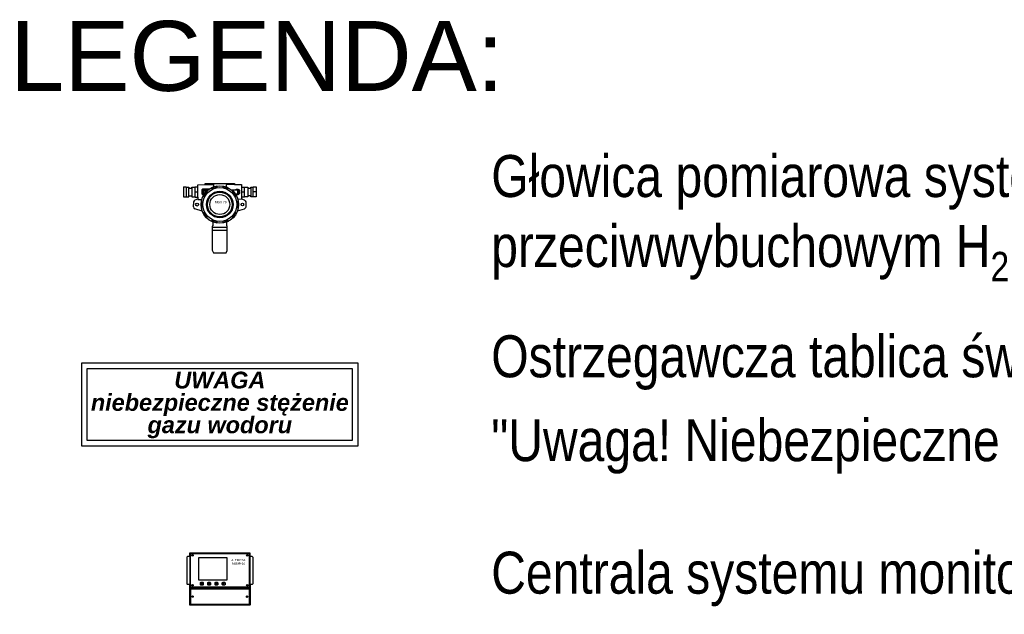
# Model space of a CAD drawing. Header units: millimetres. Extents: x -70269 to 35056, y -51814 to 48966.
# Tile 116 of 220: x -70269 to -66748, y 32375 to 34501. Entities that reach past the tile are written whole.
import ezdxf

# ---------------------------------------------------------------- set-up
doc = ezdxf.new("R2010")
doc.units = ezdxf.units.MM
for name, color, linetype in [('ALTER_detekcja_gazu', 6, 'Continuous'), ('ALTER_H_Tablice', 200, 'Continuous'), ('IS_TXT_legendy i uwagi', 7, 'Continuous')]:
    doc.layers.add(name, color=color, linetype=linetype)
doc.styles.add('Arial', font='arial.ttf', dxfattribs={"height": 14.752994})
doc.styles.get("Standard").update_dxf_attribs({"font": 'arial.ttf'})

# ---------------------------------------------------------------- blocks, each defined once
blk = doc.blocks.new('A$C24A855FB')
at = {"color": 5}
for p, q in [((235.4, 260.7), (199.6, 260.7)), ((199.6, 260.7), (199.6, 250.7)), ((199.6, 250.7), (200.5, 250.7)), ((200.5, 250.7), (200.5, 241.2)), ((234.8, 250.6), (200.5, 250.6)), ((235.4, 250.6), (234.8, 250.6)), ((234.8, 250.6), (234.8, 241.3)), ((235.4, 260.7), (235.4, 250.6)), ((148.8, 193), (157.1, 219.4)), ((164.6, 224), (182.7, 223.8)), ((189, 218.9), (192.9, 208.5)), ((200.3, 219), (199.3, 219)), ((199.3, 219), (199.3, 208.5)), ((203.8, 230.6), (200.3, 230.6)), ((200.3, 230.6), (200.3, 219)), ((235.1, 219.2), (200.3, 219.2)), ((200.5, 241.2), (203.8, 241.2)), ((203.8, 241.2), (203.8, 230.6)), ((203.8, 241.2), (231.7, 241.2)), ((231.7, 230.7), (203.8, 230.7)), ((217.7, 219.2), (217.7, 208.5)), ((234.8, 241.3), (231.7, 241.3)), ((231.7, 241.3), (231.7, 230.7)), ((231.7, 230.7), (235.1, 230.7)), ((235.1, 230.7), (235.1, 219.2)), ((235.1, 219.2), (235.8, 219.2)), ((235.8, 219.2), (235.8, 208.5)), ((131.8, 174.9), (124.9, 177.4)), ((143.6, 183.4), (143.3, 190.7)), ((164.7, 190.3), (161.6, 196.5)), ((183.9, 196.4), (180.1, 190.3)), ((191.2, 208.5), (191.1, 194.8)), ((199.3, 208.5), (191.2, 208.5)), ((199.3, 208.5), (235.8, 208.5)), ((202.5, 190.4), (201.1, 183.7)), ((210.7, 194.2), (206.8, 191.1)), ((206.8, 191.1), (206.8, 188)), ((210.7, 194.2), (210.6, 185.6)), ((224.7, 194.2), (210.7, 194.2)), ((215.9, 188.3), (214, 185.3)), ((214, 185.3), (216.1, 181.9)), ((220.1, 177.7), (214.4, 174.1)), ((219.6, 188.3), (215.9, 188.3)), ((216.1, 181.9), (219.5, 181.9)), ((219.5, 181.9), (221.3, 185)), ((221.3, 185), (219.6, 188.3)), ((228.1, 191.2), (224.7, 194.2)), ((224.7, 194.2), (224.7, 172.6)), ((228.1, 168), (228.1, 191.2)), ((235.8, 208.5), (243.6, 208.5)), ((243.6, 208.5), (244.6, 182.6)), ((244.6, 182.6), (243.8, 153.1)), ((244.6, 182.6), (248, 182.5)), ((248, 182.5), (247.9, 78.1)), ((9.2, 157.5), (0, 153.2)), ((0, 153.2), (0, 107.2)), ((95.2, 157.5), (9.2, 157.5)), ((81.2, 157.5), (81.2, 103.5)), ((91.7, 157.5), (91.7, 103.5)), ((96.2, 155.8), (95.2, 157.5)), ((110.6, 155.8), (96.2, 155.8)), ((113.3, 141.8), (106.3, 140.1)), ((113.3, 161.6), (118.1, 156.5)), ((231.9, 161.7), (227, 156.7)), ((239, 139.9), (231.9, 142)), ((243.8, 153.1), (235.7, 153)), ((0, 107.2), (8.8, 103.5)), ((113.1, 119.5), (106.4, 120.1)), ((238.9, 120.5), (231.9, 118.4)), ((243.6, 108.1), (235.8, 108.1)), ((244.4, 77.7), (243.6, 108.1)), ((8.8, 103.5), (95, 103.5)), ((95, 103.5), (96.3, 104.8)), ((96.3, 104.8), (110.6, 104.8)), ((117.9, 104.6), (113.6, 98.5)), ((131.2, 86.3), (125, 83.2)), ((143.7, 77.3), (143, 70.2)), ((183.6, 64.2), (180.9, 70.5)), ((202.8, 70.5), (201.1, 77)), ((207.7, 64.5), (207.7, 72.2)), ((207.7, 72.2), (210.2, 72.2)), ((209.8, 66.6), (209.8, 72.2)), ((210.2, 72.2), (210.2, 74.9)), ((221.2, 84.2), (214.6, 86.9)), ((225.2, 88.8), (225.2, 72.1)), ((225.2, 72.1), (227.5, 72.1)), ((225.2, 72.1), (225.2, 66.6)), ((232.2, 99.6), (227.2, 104.4)), ((227.5, 72.1), (227.5, 64.5)), ((247.9, 78.1), (244.4, 77.7)), ((244.4, 77.7), (244.4, 52.6)), ((155.6, 43.4), (148.9, 67.7)), ((160.3, 38.7), (155.6, 43.4)), ((164, 37.3), (160.3, 38.7)), ((164.9, 70.4), (161.8, 64.2)), ((182, 37.3), (164, 37.3)), ((185.9, 39.1), (182, 37.3)), ((189.6, 42.7), (185.9, 39.1)), ((193.1, 52.6), (189.6, 42.7)), ((191.3, 52.6), (191.2, 66)), ((244.4, 52.6), (191.3, 52.6)), ((199.4, 41.8), (199.4, 52.6)), ((200.2, 41.8), (199.4, 41.8)), ((200.2, 30.3), (200.2, 41.8)), ((200.2, 41.8), (234.8, 41.8)), ((227.5, 64.5), (207.7, 64.5)), ((225.2, 66.6), (209.8, 66.6)), ((223.7, 63), (211.6, 63)), ((211.6, 63), (211.6, 58.5)), ((211.6, 58.5), (216.6, 58.5)), ((216.6, 58.5), (216.6, 60.8)), ((216.6, 60.8), (218.9, 60.8)), ((217.5, 52.6), (217.5, 41.8)), ((218.9, 60.8), (218.9, 58.6)), ((218.9, 58.6), (223.7, 58.6)), ((223.7, 58.6), (223.7, 63)), ((235.3, 41.9), (234.8, 41.9)), ((234.8, 41.9), (234.8, 30.1)), ((235.3, 52.6), (235.3, 41.9)), ((199.8, 0), (199.8, 10.7)), ((199.8, 10.7), (200.5, 10.7)), ((235.7, 0), (199.8, 0)), ((203.3, 30.3), (200.2, 30.3)), ((200.5, 10.7), (200.5, 19.6)), ((200.5, 19.6), (203.3, 19.6)), ((200.5, 10.7), (234.8, 10.7)), ((203.3, 19.6), (203.3, 30.3)), ((231.7, 30.1), (203.3, 30.1)), ((231.7, 19.6), (203.3, 19.6)), ((217.7, 0), (217.7, 10.7)), ((234.8, 30.1), (231.7, 30.1)), ((231.7, 30.1), (231.7, 19.6)), ((231.7, 19.6), (234.8, 19.6)), ((234.8, 19.6), (234.8, 10.5)), ((234.8, 10.5), (235.7, 10.5)), ((235.7, 10.5), (235.7, 0))]:
    blk.add_line(p, q, dxfattribs=at)
for centre, radius in [((172.6, 211.6), 5.22), ((172.6, 130.4), 67), ((172.6, 130.4), 60.4), ((172.6, 130.4), 47.4), ((172.6, 130.4), 44.1), ((172.6, 130.4), 35.7), ((172.5, 49.6), 4.74)]:
    blk.add_circle(centre, radius, dxfattribs=at)
for centre, radius, start, end in [((164.6, 215.6), 8.46, 90.2005, 152.9772), ((180.1, 213.9), 10.3, 29.6052, 75.1204), ((172.6, 130.4), 63.6, 117.2649, 133.9624), ((172.6, 130.4), 63.6, 81.5847, 98.4864), ((172.6, 130.4), 63.6, 45.5785, 62.7033), ((217.6, 185.1), 5.99, 279.4141, 181.6982), ((172.6, 130.4), 63.6, 153.2977, 170.35), ((172.6, 130.4), 63.6, 9.6017, 26.8372), ((172.6, 130.4), 63.6, 189.5673, 206.7909), ((172.6, 130.4), 63.6, 333.6103, 350.0875), ((172.6, 130.4), 63.6, 225.7214, 242.5942), ((172.6, 130.4), 63.6, 297.4264, 315.2826), ((172.6, 130.4), 63.6, 261.7122, 278.6344)]:
    blk.add_arc(centre, radius, start, end, dxfattribs=at)
at = {"color": 5, "insert": (185.3, 156.7), "char_height": 8, "width": 56.088, "attachment_point": 1, "rotation": 270}
blk.add_mtext('\\pxqc; MGX-70', dxfattribs=at)
blk = doc.blocks.new('MSMR-16')
for p, q in [((227405, 574159), (227708, 575068)), ((227405, 573248), (227405, 574159)), ((227405, 551976), (227405, 573248)), ((227708, 575068), (228348, 575587)), ((228348, 575587), (228868, 576041)), ((228868, 576041), (229454, 576441)), ((229454, 576441), (229896, 576779)), ((229896, 576779), (660588, 576779)), ((660588, 576779), (662825, 576014)), ((662825, 576014), (663658, 575181)), ((663658, 575181), (664220, 574098)), ((664220, 574098), (664325, 573878)), ((664325, 573878), (664325, 551953)), ((207189, 543212), (207343, 545266)), ((207189, 352710), (207189, 543212)), ((207343, 545266), (208310, 547032)), ((208310, 547032), (209630, 549343)), ((209630, 549343), (211163, 550576)), ((211163, 550576), (212913, 551576)), ((212913, 551576), (214029, 551976)), ((214029, 551976), (227405, 551976)), ((227405, 551976), (227405, 346054)), ((232674, 571595), (659170, 571595)), ((232674, 326350), (232674, 571595)), ((243615, 556496), (243615, 558896)), ((243615, 558896), (245198, 558896)), ((245648, 556496), (243615, 556496)), ((245198, 560895), (247897, 560895)), ((245198, 558896), (245198, 560895)), ((245648, 554180), (245648, 556496)), ((247814, 554180), (245648, 554180)), ((249914, 556263), (247814, 556263)), ((247814, 556263), (247814, 554180)), ((247897, 560895), (247897, 558746)), ((247897, 558746), (249914, 558746)), ((249914, 558746), (249914, 556263)), ((291709, 542018), (495924, 542018)), ((291709, 377353), (291709, 542018)), ((495924, 542018), (495924, 377353)), ((641369, 556431), (641369, 558831)), ((641369, 558831), (642952, 558831)), ((643402, 556431), (641369, 556431)), ((642952, 560830), (645651, 560830)), ((642952, 558831), (642952, 560830)), ((643402, 554115), (643402, 556431)), ((645568, 554115), (643402, 554115)), ((647668, 556198), (645568, 556198)), ((645568, 556198), (645568, 554115)), ((645651, 560830), (645651, 558681)), ((645651, 558681), (647668, 558681)), ((647668, 558681), (647668, 556198)), ((659170, 571595), (659170, 326350)), ((664325, 551953), (659170, 551953)), ((664325, 551953), (677835, 551800)), ((664656, 346095), (664675, 551949)), ((677835, 551800), (680235, 550979)), ((680235, 550979), (683177, 548245)), ((683177, 548245), (684453, 545511)), ((684453, 545511), (684870, 543636)), ((684870, 543636), (684870, 354811)), ((495924, 377353), (291709, 377353)), ((304591, 359394), (305218, 360544)), ((304591, 345518), (304591, 359394)), ((305218, 360544), (306201, 361427)), ((306201, 361427), (307451, 362227)), ((307451, 362227), (308585, 362757)), ((308585, 362757), (320739, 362757)), ((320739, 362757), (323415, 361097)), ((323415, 361097), (324665, 359144)), ((324665, 359144), (324665, 346644)), ((357275, 359031), (358268, 360749)), ((357275, 346010), (357275, 359031)), ((358268, 360749), (358997, 361307)), ((358997, 361307), (359747, 361807)), ((359747, 361807), (361100, 362747)), ((361100, 362747), (373973, 362747)), ((373973, 362747), (375369, 361935)), ((375369, 361935), (377327, 359748)), ((377327, 359748), (377541, 359500)), ((377541, 359500), (377541, 346230)), ((410761, 359560), (412063, 361309)), ((410761, 346094), (410761, 359560)), ((412063, 361309), (413120, 362001)), ((413120, 362001), (414056, 362489)), ((414056, 362489), (415191, 362853)), ((415191, 362853), (426524, 362853)), ((426524, 362853), (428274, 361927)), ((428274, 361927), (429545, 361073)), ((429545, 361073), (430524, 359824)), ((430524, 359824), (430753, 359261)), ((430753, 359261), (430753, 346094)), ((463558, 359339), (464875, 361214)), ((463558, 345856), (463558, 359339)), ((464875, 361214), (465552, 361839)), ((465552, 361839), (466333, 362230)), ((466333, 362230), (467486, 362868)), ((467486, 362868), (479487, 362827)), ((479487, 362827), (481358, 361891)), ((481358, 361891), (482620, 360793)), ((482620, 360793), (483596, 359654)), ((483596, 359654), (483962, 358921)), ((483962, 358921), (484113, 346795)), ((209040, 349442), (207189, 352710)), ((211118, 347423), (209040, 349442)), ((212535, 346440), (211118, 347423)), ((214418, 346054), (212535, 346440)), ((227566, 346054), (214418, 346054)), ((227566, 198657), (227566, 346054)), ((227566, 321371), (664656, 321371)), ((659170, 326350), (232674, 326350)), ((233943, 312990), (234256, 313948)), ((233992, 204131), (233943, 312990)), ((234256, 313948), (234818, 314531)), ((234818, 314531), (235894, 315192)), ((235894, 315192), (656082, 315192)), ((243598, 340274), (243598, 342673)), ((243598, 342673), (245181, 342673)), ((245631, 340274), (243598, 340274)), ((245181, 344673), (247881, 344673)), ((245181, 342673), (245181, 344673)), ((245631, 337957), (245631, 340274)), ((247798, 337957), (245631, 337957)), ((249897, 340040), (247798, 340040)), ((247798, 340040), (247798, 337957)), ((247881, 344673), (247881, 342523)), ((247881, 342523), (249897, 342523)), ((249897, 342523), (249897, 340040)), ((305724, 344001), (304591, 345518)), ((307491, 342562), (305724, 344001)), ((308443, 342562), (307491, 342562)), ((321502, 342562), (308443, 342562)), ((314872, 356890), (309893, 349274)), ((309893, 349274), (318680, 349274)), ((318680, 349274), (314872, 356890)), ((323152, 343529), (321502, 342562)), ((324345, 345169), (323152, 343529)), ((324665, 346644), (324345, 345169)), ((358338, 344697), (357275, 346010)), ((359212, 343552), (358338, 344697)), ((360837, 342531), (359212, 343552)), ((374710, 342531), (360837, 342531)), ((371929, 356040), (362983, 356038)), ((362994, 356038), (367820, 348921)), ((367820, 348921), (371929, 356040)), ((375980, 343614), (374710, 342531)), ((376980, 344926), (375980, 343614)), ((377541, 346230), (376980, 344926)), ((411168, 344873), (410761, 346094)), ((411818, 343571), (411168, 344873)), ((414463, 342391), (411818, 343571)), ((427237, 342391), (414463, 342391)), ((417463, 350672), (421047, 353499)), ((421167, 348655), (417463, 350672)), ((421047, 351888), (421047, 353499)), ((422288, 351888), (421047, 351888)), ((424569, 350217), (421167, 350217)), ((421167, 350217), (421167, 348655)), ((422288, 356902), (424579, 356902)), ((422288, 356902), (422288, 351888)), ((424579, 356902), (424569, 350217)), ((428417, 343327), (427237, 342391)), ((429841, 344832), (428417, 343327)), ((430753, 346094), (429841, 344832)), ((464266, 344898), (463558, 345856)), ((465058, 343940), (464266, 344898)), ((467016, 342645), (465058, 343940)), ((480126, 342645), (467016, 342645)), ((471199, 352007), (469976, 352007)), ((469976, 352007), (471455, 349883)), ((471391, 353893), (471199, 353146)), ((471199, 353146), (471199, 352007)), ((471690, 354575), (471391, 353893)), ((471455, 349883), (472975, 351903)), ((472468, 355151), (471690, 354575)), ((472329, 351903), (472372, 352656)), ((472975, 351903), (472329, 351903)), ((472372, 352656), (472479, 353093)), ((474036, 355802), (472468, 355151)), ((472479, 353093), (472724, 353360)), ((472724, 353360), (473033, 353637)), ((473033, 353637), (473407, 353829)), ((473407, 353829), (473822, 353871)), ((473822, 353871), (474036, 353882)), ((475203, 355826), (474036, 355802)), ((474036, 353882), (474260, 353882)), ((474260, 353882), (474420, 353839)), ((474420, 353839), (474740, 353786)), ((474740, 353786), (474964, 353477)), ((474964, 353477), (475017, 352901)), ((475017, 352901), (475028, 352741)), ((475028, 352741), (476468, 352736)), ((475364, 355747), (475203, 355826)), ((475460, 355694), (475364, 355747)), ((475577, 355651), (475460, 355694)), ((475833, 355566), (475577, 355651)), ((476025, 355459), (475833, 355566)), ((476291, 355214), (476025, 355459)), ((476419, 354926), (476291, 355214)), ((476468, 352736), (476419, 354926)), ((481346, 343011), (480126, 342645)), ((483299, 345127), (481346, 343011)), ((484113, 346795), (483299, 345127)), ((641516, 340232), (641516, 342632)), ((641516, 342632), (643099, 342632)), ((643549, 340232), (641516, 340232)), ((643099, 344631), (645799, 344631)), ((643099, 342632), (643099, 344631)), ((643549, 337916), (643549, 340232)), ((645715, 337916), (643549, 337916)), ((647815, 339999), (645715, 339999)), ((645715, 339999), (645715, 337916)), ((645799, 344631), (645799, 342482)), ((645799, 342482), (647815, 342482)), ((647815, 342482), (647815, 339999)), ((656082, 315192), (657095, 314704)), ((657095, 314704), (657575, 314139)), ((657575, 314139), (658033, 313616)), ((658033, 313616), (658193, 312891)), ((658193, 312891), (658193, 204643)), ((664656, 346095), (659170, 346095)), ((677571, 346095), (664656, 346095)), ((664656, 346095), (664656, 321463)), ((664656, 321463), (664656, 198609)), ((679521, 346662), (677571, 346095)), ((682637, 349011), (679521, 346662)), ((684537, 352594), (682637, 349011)), ((684870, 354811), (684537, 352594)), ((244221, 258100), (244221, 260500)), ((244221, 260500), (245804, 260500)), ((246254, 258100), (244221, 258100)), ((245804, 262499), (248503, 262499)), ((245804, 260500), (245804, 262499)), ((246254, 255784), (246254, 258100)), ((248420, 255784), (246254, 255784)), ((250520, 257867), (248420, 257867)), ((248420, 257867), (248420, 255784)), ((248503, 262499), (248503, 260350)), ((248503, 260350), (250520, 260350)), ((250520, 260350), (250520, 257867)), ((640377, 257832), (640377, 260232)), ((640377, 260232), (641960, 260232)), ((642410, 257832), (640377, 257832)), ((641960, 262232), (644659, 262232)), ((641960, 260232), (641960, 262232)), ((642410, 255516), (642410, 257832)), ((644576, 255516), (642410, 255516)), ((646676, 257599), (644576, 257599)), ((644576, 257599), (644576, 255516)), ((644659, 262232), (644659, 260082)), ((644659, 260082), (646676, 260082)), ((646676, 260082), (646676, 257599)), ((228149, 197657), (227566, 198657)), ((228837, 196824), (228149, 197657)), ((229998, 196009), (228837, 196824)), ((661625, 196009), (229998, 196009)), ((234299, 203198), (233992, 204131)), ((235805, 202260), (234299, 203198)), ((656602, 202260), (235805, 202260)), ((657786, 203260), (656602, 202260)), ((658202, 203910), (657786, 203260)), ((658193, 204643), (658202, 203910)), ((662642, 196542), (661625, 196009)), ((663708, 197592), (662642, 196542)), ((664656, 198609), (663708, 197592))]:
    blk.add_line(p, q)
for centre in [(246721, 557476), (644475, 557411), (246705, 341254), (644623, 341212), (247327, 259080), (643483, 258813)]:
    blk.add_circle(centre, 5452)
at = {"insert": (529273, 531387), "char_height": 15000, "width": 105164.95, "attachment_point": 1}
blk.add_mtext('{ALTER SA\\P MSMR-16}', dxfattribs=at)

msp = doc.modelspace()

# ---------------------------------------------------------------- linework, layer by layer
at = {"layer": 'ALTER_H_Tablice', "color": 1, "elevation": 20454.3}
msp.add_lwpolyline([(-70048, 32977.3), (-69058, 32977.3), (-69058, 33272.8), (-70048, 33272.8)], close=True, dxfattribs=at)
at = {"layer": 'ALTER_H_Tablice', "color": 1, "lineweight": 30, "elevation": 20454.3}
msp.add_lwpolyline([(-70028, 32997.3), (-69078, 32997.3), (-69078, 33252.8), (-70028, 33252.8)], close=True, dxfattribs=at)

# ---------------------------------------------------------------- block references
at = {"layer": 'ALTER_detekcja_gazu', "rotation": 90}
msp.add_blockref('A$C24A855FB', (-69422.7, 33667.2, 20454.3), dxfattribs=at)
at = {"layer": 'ALTER_detekcja_gazu', "color": 1, "xscale": 0.000492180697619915, "yscale": 0.000492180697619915, "zscale": 0.0004921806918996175}
msp.add_blockref('MSMR-16', (-69772.2, 32311.1, 20454.3), dxfattribs=at)

# ---------------------------------------------------------------- texts
at = {"layer": 'ALTER_H_Tablice', "color": 1, "insert": (-69553, 33123.4, 20454.3), "char_height": 60, "width": 950, "attachment_point": 5, "line_spacing_factor": 0.8, "style": 'Arial'}
msp.add_mtext('{\\fArial|b1|i1|c238|p34;UWAGA \\Pniebezpieczne stężenie  gazu wodoru}', dxfattribs=at)
at = {"layer": 'IS_TXT_legendy i uwagi', "insert": (-70303.1, 34496.1), "char_height": 250, "width": 2080.792, "attachment_point": 1}
msp.add_mtext('LEGENDA:', dxfattribs=at)
at = {"layer": 'IS_TXT_legendy i uwagi', "color": 0, "insert": (-68582.4, 33791.2, 20454.3), "char_height": 150, "width": 5152.867, "attachment_point": 4, "rotation": 360}
msp.add_mtext('\\fArial Narrow|b0|i0;{\\A1;G\\fArial Narrow|b0|i0|c238;łowica pomiarowa systemu detekcji gazów w wykonaniu przeciwwybuchowym H{\\H0.7x;\\S^ 2;} - }\\fArial Narrow|b0|i0|c238;montaż pod dachem', dxfattribs=at)
at = {"layer": 'IS_TXT_legendy i uwagi', "color": 0, "insert": (-68582.4, 33274.8, 20454.3), "char_height": 150, "attachment_point": 4, "rotation": 360, "line_spacing_factor": 1.2}
msp.add_mtext('\\fArial Narrow|b0|i0;\\A1;Ostrzegawcza tablica \\fArial Narrow|b0|i0|c238;świetlna:', dxfattribs=at)
at = {"layer": 'IS_TXT_legendy i uwagi', "color": 0, "char_height": 150, "attachment_point": 4, "rotation": 360}
for s, insert in [('\\fArial Narrow|b0|i0|c238;\\A1;"Uwaga! Niebezpieczne stężenie gazu wodoru"', (-68582.4, 32974.8, 20454.3)), ('\\fArial Narrow|b0|i0;\\A1;Centrala systemu monitorowania gazów', (-68582.4, 32501.3, 20454.3))]:
    msp.add_mtext(s, dxfattribs=dict(at, insert=insert))

doc.saveas('drawing.dxf')
